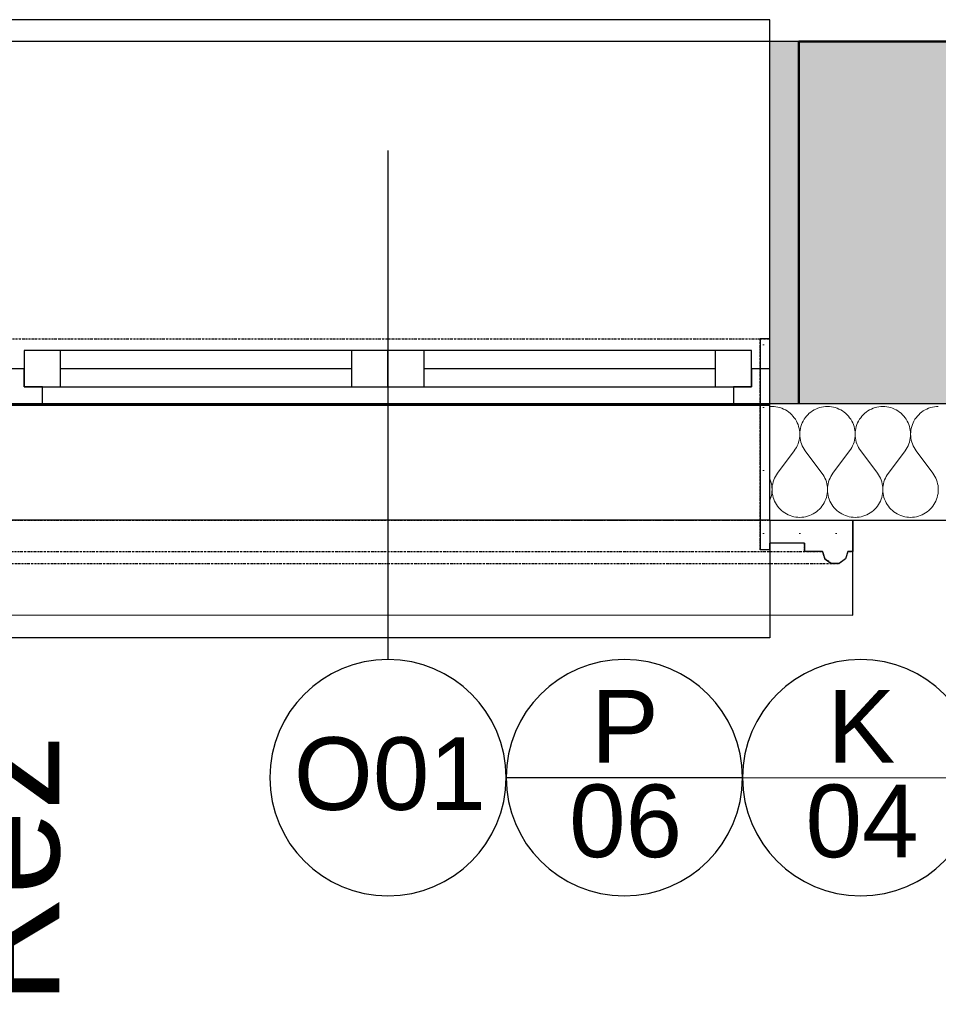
# Model space of a CAD drawing. Header units: millimetres. Extents: x -25972 to 4435, y -2839 to 20217.
# Tile 25 of 110: x -14672 to -13410, y -474 to 880. Entities that reach past the tile are written whole.
import ezdxf

# ---------------------------------------------------------------- set-up
doc = ezdxf.new("R2010")
doc.units = ezdxf.units.MM
doc.header["$MEASUREMENT"] = 0
for name, pattern in [('Wipeout_Contour', [1000, 0, -1000]), ('Čerchovaná M', [4.5, 2.5, -0.85, 0.3, -0.85]), ('Čerchovaná S', [3.5, 1.5, -0.85, 0.3, -0.85])]:
    doc.linetypes.add(name, pattern=pattern)
for name, color, linetype in [('7._POHLED ZÁPADNÍ_2_3D prvky fasada nove', 7, 'Continuous'), ('7._POHLED ZÁPADNÍ_2_Konstrukce - nosné', 7, 'Continuous'), ('7._POHLED ZÁPADNÍ_2_Nové_3D prvky fasada nove', 7, 'Continuous'), ('7._POHLED ZÁPADNÍ_2_Nové_Konstrukce - nosné', 7, 'Continuous'), ('7._POHLED ZÁPADNÍ_2_Nové_Otvory – Okna', 7, 'Continuous'), ('7._POHLED ZÁPADNÍ_2_Nové_Otvory – Značky oken', 7, 'Continuous'), ('7._POHLED ZÁPADNÍ_2_Nové_Výplně – Řezové', 7, 'Continuous'), ('7._POHLED ZÁPADNÍ_2_Otvory – Značky oken', 7, 'Continuous'), ('7._POHLED ZÁPADNÍ_2_Výplně – Řezové', 7, 'Continuous'), ('7._POHLED ZÁPADNÍ_2_Značky - řezy', 7, 'Continuous')]:
    doc.layers.add(name, color=color, linetype=linetype)
doc.styles.add('GENEROVANÝ_STYL_1', font='txt')
doc.styles.add('GENEROVANÝ_STYL_2', font='txt')

# ---------------------------------------------------------------- blocks, each defined once
blk = doc.blocks.new('*X6', base_point=(-26263.1, -5016.6))
at = {"layer": '7._POHLED ZÁPADNÍ_2_Nové_Výplně – Řezové', "color": 21, "linetype": 'Continuous', "lineweight": 20, "true_color": 0xffaaaa}
for p, q in [((-13640.8, 347.9), (-13641.4, 347.8)), ((-13638.1, 348), (-13640.8, 347.9)), ((-13635.4, 347.9), (-13638.1, 348)), ((-13632.7, 347.6), (-13635.4, 347.9)), ((-13630, 347.1), (-13632.7, 347.6)), ((-13627.3, 346.5), (-13630, 347.1)), ((-13624.8, 345.6), (-13627.3, 346.5)), ((-13622.3, 344.6), (-13624.8, 345.6)), ((-13619.8, 343.3), (-13622.3, 344.6)), ((-13617.5, 342), (-13619.8, 343.3)), ((-13615.2, 340.4), (-13617.5, 342)), ((-13613.1, 338.7), (-13615.2, 340.4)), ((-13611.1, 336.8), (-13613.1, 338.7)), ((-13586.9, 338.7), (-13588.8, 336.8)), ((-13584.7, 340.4), (-13586.9, 338.7)), ((-13582.5, 342), (-13584.7, 340.4)), ((-13580.2, 343.3), (-13582.5, 342)), ((-13577.7, 344.6), (-13580.2, 343.3)), ((-13575.2, 345.6), (-13577.7, 344.6)), ((-13572.6, 346.5), (-13575.2, 345.6)), ((-13570, 347.1), (-13572.6, 346.5)), ((-13567.3, 347.6), (-13570, 347.1)), ((-13564.6, 347.9), (-13567.3, 347.6)), ((-13561.9, 348), (-13564.6, 347.9)), ((-13559.2, 347.9), (-13561.9, 348)), ((-13556.5, 347.6), (-13559.2, 347.9)), ((-13553.8, 347.1), (-13556.5, 347.6)), ((-13551.2, 346.5), (-13553.8, 347.1)), ((-13548.6, 345.6), (-13551.2, 346.5)), ((-13546.1, 344.6), (-13548.6, 345.6)), ((-13543.6, 343.3), (-13546.1, 344.6)), ((-13541.3, 341.9), (-13543.6, 343.3)), ((-13539.1, 340.4), (-13541.3, 341.9)), ((-13536.9, 338.7), (-13539.1, 340.4)), ((-13535, 336.8), (-13536.9, 338.7)), ((-13510.7, 338.7), (-13512.7, 336.8)), ((-13508.5, 340.4), (-13510.7, 338.7)), ((-13506.3, 341.9), (-13508.5, 340.4)), ((-13504, 343.3), (-13506.3, 341.9)), ((-13501.5, 344.6), (-13504, 343.3)), ((-13499, 345.6), (-13501.5, 344.6)), ((-13496.4, 346.5), (-13499, 345.6)), ((-13493.8, 347.1), (-13496.4, 346.5)), ((-13491.1, 347.6), (-13493.8, 347.1)), ((-13488.4, 347.9), (-13491.1, 347.6)), ((-13485.7, 348), (-13488.4, 347.9)), ((-13483, 347.9), (-13485.7, 348)), ((-13480.3, 347.6), (-13483, 347.9)), ((-13477.6, 347.1), (-13480.3, 347.6)), ((-13475, 346.5), (-13477.6, 347.1)), ((-13472.4, 345.6), (-13475, 346.5)), ((-13469.9, 344.6), (-13472.4, 345.6)), ((-13467.4, 343.3), (-13469.9, 344.6)), ((-13465.1, 341.9), (-13467.4, 343.3)), ((-13462.9, 340.4), (-13465.1, 341.9)), ((-13460.8, 338.7), (-13462.9, 340.4)), ((-13458.8, 336.8), (-13460.8, 338.7)), ((-13434.5, 338.7), (-13436.5, 336.8)), ((-13432.4, 340.4), (-13434.5, 338.7)), ((-13430.1, 341.9), (-13432.4, 340.4)), ((-13427.8, 343.3), (-13430.1, 341.9)), ((-13425.3, 344.6), (-13427.8, 343.3)), ((-13422.8, 345.6), (-13425.3, 344.6)), ((-13420.3, 346.5), (-13422.8, 345.6)), ((-13417.6, 347.1), (-13420.3, 346.5)), ((-13414.9, 347.6), (-13417.6, 347.1)), ((-13412.2, 347.9), (-13414.9, 347.6)), ((-13409.5, 348), (-13412.2, 347.9)), ((-13609.3, 334.8), (-13611.1, 336.8)), ((-13607.6, 332.7), (-13609.3, 334.8)), ((-13606, 330.5), (-13607.6, 332.7)), ((-13604.6, 328.1), (-13606, 330.5)), ((-13603.4, 325.7), (-13604.6, 328.1)), ((-13602.4, 323.2), (-13603.4, 325.7)), ((-13596.6, 325.7), (-13597.6, 323.2)), ((-13595.3, 328.1), (-13596.6, 325.7)), ((-13594, 330.5), (-13595.3, 328.1)), ((-13592.4, 332.7), (-13594, 330.5)), ((-13590.7, 334.8), (-13592.4, 332.7)), ((-13588.8, 336.8), (-13590.7, 334.8)), ((-13533.1, 334.8), (-13535, 336.8)), ((-13531.4, 332.7), (-13533.1, 334.8)), ((-13529.8, 330.5), (-13531.4, 332.7)), ((-13528.5, 328.1), (-13529.8, 330.5)), ((-13527.2, 325.7), (-13528.5, 328.1)), ((-13526.2, 323.2), (-13527.2, 325.7)), ((-13520.4, 325.7), (-13521.4, 323.2)), ((-13519.1, 328.1), (-13520.4, 325.7)), ((-13517.8, 330.5), (-13519.1, 328.1)), ((-13516.2, 332.7), (-13517.8, 330.5)), ((-13514.5, 334.8), (-13516.2, 332.7)), ((-13512.7, 336.8), (-13514.5, 334.8)), ((-13456.9, 334.8), (-13458.8, 336.8)), ((-13455.2, 332.7), (-13456.9, 334.8)), ((-13453.6, 330.5), (-13455.2, 332.7)), ((-13452.3, 328.1), (-13453.6, 330.5)), ((-13451, 325.7), (-13452.3, 328.1)), ((-13450, 323.2), (-13451, 325.7)), ((-13444.2, 325.7), (-13445.2, 323.2)), ((-13443, 328.1), (-13444.2, 325.7)), ((-13441.6, 330.5), (-13443, 328.1)), ((-13440, 332.7), (-13441.6, 330.5)), ((-13438.3, 334.8), (-13440, 332.7)), ((-13436.5, 336.8), (-13438.3, 334.8)), ((-13601.5, 320.6), (-13602.4, 323.2)), ((-13600.9, 318), (-13601.5, 320.6)), ((-13600.4, 315.3), (-13600.9, 318)), ((-13600.1, 312.6), (-13600.4, 315.3)), ((-13600, 309.9), (-13600.1, 312.6)), ((-13599.9, 312.6), (-13600, 309.9)), ((-13599.6, 315.3), (-13599.9, 312.6)), ((-13599.1, 318), (-13599.6, 315.3)), ((-13598.5, 320.6), (-13599.1, 318)), ((-13597.6, 323.2), (-13598.5, 320.6)), ((-13525.3, 320.6), (-13526.2, 323.2)), ((-13524.7, 318), (-13525.3, 320.6)), ((-13524.2, 315.3), (-13524.7, 318)), ((-13523.9, 312.6), (-13524.2, 315.3)), ((-13523.8, 309.9), (-13523.9, 312.6)), ((-13523.7, 312.6), (-13523.8, 309.9)), ((-13523.4, 315.3), (-13523.7, 312.6)), ((-13522.9, 318), (-13523.4, 315.3)), ((-13522.3, 320.6), (-13522.9, 318)), ((-13521.4, 323.2), (-13522.3, 320.6)), ((-13449.1, 320.6), (-13450, 323.2)), ((-13448.5, 318), (-13449.1, 320.6)), ((-13448, 315.3), (-13448.5, 318)), ((-13447.7, 312.6), (-13448, 315.3)), ((-13447.6, 309.9), (-13447.7, 312.6)), ((-13447.5, 312.6), (-13447.6, 309.9)), ((-13447.2, 315.3), (-13447.5, 312.6)), ((-13446.7, 318), (-13447.2, 315.3)), ((-13446.1, 320.6), (-13446.7, 318)), ((-13445.2, 323.2), (-13446.1, 320.6)), ((-13602.4, 296.6), (-13601.5, 299.1)), ((-13601.5, 299.1), (-13600.9, 301.8)), ((-13600.9, 301.8), (-13600.4, 304.5)), ((-13600.4, 304.5), (-13600.1, 307.2)), ((-13600.1, 307.2), (-13600, 309.9)), ((-13600, 309.9), (-13599.9, 307.2)), ((-13599.9, 307.2), (-13599.6, 304.5)), ((-13599.6, 304.5), (-13599.1, 301.8)), ((-13599.1, 301.8), (-13598.4, 299.1)), ((-13598.4, 299.1), (-13597.6, 296.6)), ((-13526.2, 296.6), (-13525.4, 299.1)), ((-13525.4, 299.1), (-13524.7, 301.8)), ((-13524.7, 301.8), (-13524.2, 304.5)), ((-13524.2, 304.5), (-13523.9, 307.2)), ((-13523.9, 307.2), (-13523.8, 309.9)), ((-13523.8, 309.9), (-13523.7, 307.2)), ((-13523.7, 307.2), (-13523.4, 304.5)), ((-13523.4, 304.5), (-13522.9, 301.8)), ((-13522.9, 301.8), (-13522.3, 299.1)), ((-13522.3, 299.1), (-13521.4, 296.6)), ((-13450, 296.6), (-13449.2, 299.1)), ((-13449.2, 299.1), (-13448.5, 301.8)), ((-13448.5, 301.8), (-13448, 304.5)), ((-13448, 304.5), (-13447.7, 307.2)), ((-13447.7, 307.2), (-13447.6, 309.9)), ((-13447.6, 309.9), (-13447.5, 307.2)), ((-13447.5, 307.2), (-13447.2, 304.5)), ((-13447.2, 304.5), (-13446.7, 301.8)), ((-13446.7, 301.8), (-13446.1, 299.1)), ((-13446.1, 299.1), (-13445.2, 296.6)), ((-13630.5, 256.6), (-13607.6, 287.1)), ((-13607.6, 287.1), (-13606.1, 289.3)), ((-13606.1, 289.3), (-13604.7, 291.6)), ((-13604.7, 291.6), (-13603.4, 294.1)), ((-13603.4, 294.1), (-13602.4, 296.6)), ((-13597.6, 296.6), (-13596.5, 294.1)), ((-13596.5, 294.1), (-13595.3, 291.6)), ((-13595.3, 291.6), (-13593.9, 289.3)), ((-13593.9, 289.3), (-13592.4, 287.1)), ((-13569.5, 256.6), (-13592.4, 287.1)), ((-13554.3, 256.6), (-13531.4, 287)), ((-13531.4, 287), (-13529.9, 289.3)), ((-13529.9, 289.3), (-13528.5, 291.6)), ((-13528.5, 291.6), (-13527.3, 294.1)), ((-13527.3, 294.1), (-13526.2, 296.6)), ((-13521.4, 296.6), (-13520.3, 294.1)), ((-13520.3, 294.1), (-13519.1, 291.6)), ((-13519.1, 291.6), (-13517.7, 289.3)), ((-13517.7, 289.3), (-13516.2, 287)), ((-13493.3, 256.6), (-13516.2, 287)), ((-13478.1, 256.6), (-13455.2, 287)), ((-13455.2, 287), (-13453.7, 289.3)), ((-13453.7, 289.3), (-13452.3, 291.6)), ((-13452.3, 291.6), (-13451.1, 294.1)), ((-13451.1, 294.1), (-13450, 296.6)), ((-13445.2, 296.6), (-13444.2, 294.1)), ((-13444.2, 294.1), (-13442.9, 291.6)), ((-13442.9, 291.6), (-13441.5, 289.3)), ((-13441.5, 289.3), (-13440, 287)), ((-13417.1, 256.6), (-13440, 287)), ((-13640.5, 247.1), (-13641.5, 249.3)), ((-13639.6, 244.5), (-13640.5, 247.1)), ((-13639, 241.8), (-13639.6, 244.5)), ((-13636.5, 244.5), (-13637.2, 241.8)), ((-13635.7, 247.1), (-13636.5, 244.5)), ((-13634.6, 249.6), (-13635.7, 247.1)), ((-13633.4, 252), (-13634.6, 249.6)), ((-13632, 254.3), (-13633.4, 252)), ((-13630.5, 256.6), (-13632, 254.3)), ((-13568, 254.3), (-13569.5, 256.6)), ((-13566.6, 252), (-13568, 254.3)), ((-13565.4, 249.6), (-13566.6, 252)), ((-13564.3, 247.1), (-13565.4, 249.6)), ((-13563.4, 244.5), (-13564.3, 247.1)), ((-13562.8, 241.8), (-13563.4, 244.5)), ((-13560.3, 244.5), (-13561, 241.8)), ((-13559.5, 247.1), (-13560.3, 244.5)), ((-13558.4, 249.6), (-13559.5, 247.1)), ((-13557.2, 252), (-13558.4, 249.6)), ((-13555.8, 254.3), (-13557.2, 252)), ((-13554.3, 256.6), (-13555.8, 254.3)), ((-13491.8, 254.3), (-13493.3, 256.6)), ((-13490.4, 252), (-13491.8, 254.3)), ((-13489.2, 249.6), (-13490.4, 252)), ((-13488.1, 247.1), (-13489.2, 249.6)), ((-13487.3, 244.5), (-13488.1, 247.1)), ((-13486.6, 241.8), (-13487.3, 244.5)), ((-13484.2, 244.5), (-13484.8, 241.8)), ((-13483.3, 247.1), (-13484.2, 244.5)), ((-13482.3, 249.6), (-13483.3, 247.1)), ((-13481, 252), (-13482.3, 249.6)), ((-13479.6, 254.3), (-13481, 252)), ((-13478.1, 256.6), (-13479.6, 254.3)), ((-13415.6, 254.3), (-13417.1, 256.6)), ((-13414.2, 252), (-13415.6, 254.3)), ((-13413, 249.6), (-13414.2, 252)), ((-13411.9, 247.1), (-13413, 249.6)), ((-13411.1, 244.5), (-13411.9, 247.1)), ((-13410.4, 241.8), (-13411.1, 244.5)), ((-13638.5, 239.2), (-13639, 241.8)), ((-13638.2, 236.5), (-13638.5, 239.2)), ((-13638.5, 228.3), (-13638.2, 231)), ((-13638.1, 233.7), (-13638.2, 236.5)), ((-13638.2, 231), (-13638.1, 233.7)), ((-13638, 236.5), (-13638.1, 233.7)), ((-13638.1, 233.7), (-13638, 231)), ((-13637.7, 239.2), (-13638, 236.5)), ((-13638, 231), (-13637.7, 228.3)), ((-13637.2, 241.8), (-13637.7, 239.2)), ((-13562.3, 239.2), (-13562.8, 241.8)), ((-13562, 236.5), (-13562.3, 239.2)), ((-13562.3, 228.3), (-13562, 231)), ((-13561.9, 233.7), (-13562, 236.5)), ((-13562, 231), (-13561.9, 233.7)), ((-13561.8, 236.5), (-13561.9, 233.7)), ((-13561.9, 233.7), (-13561.8, 231)), ((-13561.5, 239.2), (-13561.8, 236.5)), ((-13561.8, 231), (-13561.5, 228.3)), ((-13561, 241.8), (-13561.5, 239.2)), ((-13486.1, 239.2), (-13486.6, 241.8)), ((-13485.8, 236.5), (-13486.1, 239.2)), ((-13486.1, 228.3), (-13485.8, 231)), ((-13485.7, 233.7), (-13485.8, 236.5)), ((-13485.8, 231), (-13485.7, 233.7)), ((-13485.6, 236.5), (-13485.7, 233.7)), ((-13485.7, 233.7), (-13485.6, 231)), ((-13485.3, 239.2), (-13485.6, 236.5)), ((-13485.6, 231), (-13485.3, 228.3)), ((-13484.8, 241.8), (-13485.3, 239.2)), ((-13409.9, 239.2), (-13410.4, 241.8)), ((-13409.6, 236.5), (-13409.9, 239.2)), ((-13409.9, 228.3), (-13409.6, 231)), ((-13409.5, 233.7), (-13409.6, 236.5)), ((-13409.6, 231), (-13409.5, 233.7)), ((-13641.5, 218.1), (-13640.5, 220.4)), ((-13640.5, 220.4), (-13639.6, 223)), ((-13639.6, 223), (-13639, 225.6)), ((-13639, 225.6), (-13638.5, 228.3)), ((-13637.7, 228.3), (-13637.2, 225.6)), ((-13637.2, 225.6), (-13636.6, 223)), ((-13636.6, 223), (-13635.7, 220.4)), ((-13635.7, 220.4), (-13634.7, 217.9)), ((-13634.7, 217.9), (-13633.4, 215.5)), ((-13566.6, 215.5), (-13565.3, 217.9)), ((-13565.3, 217.9), (-13564.3, 220.4)), ((-13564.3, 220.4), (-13563.4, 223)), ((-13563.4, 223), (-13562.8, 225.6)), ((-13562.8, 225.6), (-13562.3, 228.3)), ((-13561.5, 228.3), (-13561, 225.6)), ((-13561, 225.6), (-13560.4, 223)), ((-13560.4, 223), (-13559.5, 220.4)), ((-13559.5, 220.4), (-13558.5, 217.9)), ((-13558.5, 217.9), (-13557.2, 215.5)), ((-13490.4, 215.5), (-13489.1, 217.9)), ((-13489.1, 217.9), (-13488.1, 220.4)), ((-13488.1, 220.4), (-13487.2, 223)), ((-13487.2, 223), (-13486.6, 225.6)), ((-13486.6, 225.6), (-13486.1, 228.3)), ((-13485.3, 228.3), (-13484.8, 225.6)), ((-13484.8, 225.6), (-13484.2, 223)), ((-13484.2, 223), (-13483.3, 220.4)), ((-13483.3, 220.4), (-13482.3, 217.9)), ((-13482.3, 217.9), (-13481.1, 215.5)), ((-13414.2, 215.5), (-13413, 217.9)), ((-13413, 217.9), (-13411.9, 220.4)), ((-13411.9, 220.4), (-13411.1, 223)), ((-13411.1, 223), (-13410.4, 225.6)), ((-13410.4, 225.6), (-13409.9, 228.3)), ((-13633.4, 215.5), (-13632.1, 213.1)), ((-13632.1, 213.1), (-13630.5, 210.9)), ((-13630.5, 210.9), (-13628.8, 208.8)), ((-13628.8, 208.8), (-13626.9, 206.8)), ((-13626.9, 206.8), (-13625, 204.9)), ((-13625, 204.9), (-13622.8, 203.2)), ((-13622.8, 203.2), (-13620.6, 201.7)), ((-13579.4, 201.7), (-13577.2, 203.2)), ((-13577.2, 203.2), (-13575, 204.9)), ((-13575, 204.9), (-13573, 206.8)), ((-13573, 206.8), (-13571.2, 208.8)), ((-13571.2, 208.8), (-13569.5, 210.9)), ((-13569.5, 210.9), (-13567.9, 213.1)), ((-13567.9, 213.1), (-13566.6, 215.5)), ((-13557.2, 215.5), (-13555.9, 213.1)), ((-13555.9, 213.1), (-13554.3, 210.9)), ((-13554.3, 210.9), (-13552.6, 208.8)), ((-13552.6, 208.8), (-13550.8, 206.8)), ((-13550.8, 206.8), (-13548.8, 204.9)), ((-13548.8, 204.9), (-13546.6, 203.2)), ((-13546.6, 203.2), (-13544.4, 201.7)), ((-13503.2, 201.7), (-13501, 203.2)), ((-13501, 203.2), (-13498.8, 204.9)), ((-13498.8, 204.9), (-13496.9, 206.8)), ((-13496.9, 206.8), (-13495, 208.8)), ((-13495, 208.8), (-13493.3, 210.9)), ((-13493.3, 210.9), (-13491.7, 213.1)), ((-13491.7, 213.1), (-13490.4, 215.5)), ((-13481.1, 215.5), (-13479.7, 213.1)), ((-13479.7, 213.1), (-13478.1, 210.9)), ((-13478.1, 210.9), (-13476.4, 208.8)), ((-13476.4, 208.8), (-13474.6, 206.8)), ((-13474.6, 206.8), (-13472.6, 204.9)), ((-13472.6, 204.9), (-13470.5, 203.2)), ((-13470.5, 203.2), (-13468.2, 201.7)), ((-13427, 201.7), (-13424.8, 203.2)), ((-13424.8, 203.2), (-13422.7, 204.9)), ((-13422.7, 204.9), (-13420.7, 206.8)), ((-13420.7, 206.8), (-13418.8, 208.8)), ((-13418.8, 208.8), (-13417.1, 210.9)), ((-13417.1, 210.9), (-13415.6, 213.1)), ((-13415.6, 213.1), (-13414.2, 215.5)), ((-13620.6, 201.7), (-13618.3, 200.3)), ((-13618.3, 200.3), (-13615.8, 199.1)), ((-13615.8, 199.1), (-13613.3, 198)), ((-13613.3, 198), (-13610.7, 197.2)), ((-13610.7, 197.2), (-13608.1, 196.5)), ((-13608.1, 196.5), (-13605.4, 196)), ((-13605.4, 196), (-13602.7, 195.7)), ((-13602.7, 195.7), (-13600, 195.6)), ((-13600, 195.6), (-13597.3, 195.7)), ((-13597.3, 195.7), (-13594.6, 196)), ((-13594.6, 196), (-13591.9, 196.5)), ((-13591.9, 196.5), (-13589.3, 197.2)), ((-13589.3, 197.2), (-13586.7, 198)), ((-13586.7, 198), (-13584.2, 199.1)), ((-13584.2, 199.1), (-13581.7, 200.3)), ((-13581.7, 200.3), (-13579.4, 201.7)), ((-13544.4, 201.7), (-13542.1, 200.3)), ((-13542.1, 200.3), (-13539.6, 199.1)), ((-13539.6, 199.1), (-13537.1, 198)), ((-13537.1, 198), (-13534.5, 197.2)), ((-13534.5, 197.2), (-13531.9, 196.5)), ((-13531.9, 196.5), (-13529.2, 196)), ((-13529.2, 196), (-13526.5, 195.7)), ((-13526.5, 195.7), (-13523.8, 195.6)), ((-13523.8, 195.6), (-13521.1, 195.7)), ((-13521.1, 195.7), (-13518.4, 196)), ((-13518.4, 196), (-13515.7, 196.5)), ((-13515.7, 196.5), (-13513.1, 197.2)), ((-13513.1, 197.2), (-13510.5, 198)), ((-13510.5, 198), (-13508, 199.1)), ((-13508, 199.1), (-13505.5, 200.3)), ((-13505.5, 200.3), (-13503.2, 201.7)), ((-13468.2, 201.7), (-13465.9, 200.3)), ((-13465.9, 200.3), (-13463.4, 199.1)), ((-13463.4, 199.1), (-13460.9, 198)), ((-13460.9, 198), (-13458.4, 197.2)), ((-13458.4, 197.2), (-13455.7, 196.5)), ((-13455.7, 196.5), (-13453, 196)), ((-13453, 196), (-13450.3, 195.7)), ((-13450.3, 195.7), (-13447.6, 195.6)), ((-13447.6, 195.6), (-13444.9, 195.7)), ((-13444.9, 195.7), (-13442.2, 196)), ((-13442.2, 196), (-13439.5, 196.5)), ((-13439.5, 196.5), (-13436.9, 197.2)), ((-13436.9, 197.2), (-13434.3, 198)), ((-13434.3, 198), (-13431.8, 199.1)), ((-13431.8, 199.1), (-13429.4, 200.3)), ((-13429.4, 200.3), (-13427, 201.7))]:
    blk.add_line(p, q, dxfattribs=at)

msp = doc.modelspace()

# ---------------------------------------------------------------- linework, layer by layer
at = {"layer": '7._POHLED ZÁPADNÍ_2_Konstrukce - nosné', "color": 7, "linetype": 'Continuous', "lineweight": 50}
for p, q in [((-13601.2, 550), (-13601.2, 850)), ((-13601.2, 500), (-13601.2, 550))]:
    msp.add_line(p, q, dxfattribs=at)
at = {"layer": '7._POHLED ZÁPADNÍ_2_Konstrukce - nosné', "color": 7, "linetype": 'Continuous', "lineweight": 50, "flags": 128}
msp.add_lwpolyline([(-12482.4, 850), (-13601.2, 850)], dxfattribs=at)
at = {"layer": '7._POHLED ZÁPADNÍ_2_Nové_3D prvky fasada nove', "color": 1, "linetype": 'Continuous', "lineweight": 25}
msp.add_line((-14806.7, 61.5), (-13527.2, 61.1), dxfattribs=at)
at = {"layer": '7._POHLED ZÁPADNÍ_2_Nové_3D prvky fasada nove', "color": 1, "linetype": 'Continuous', "lineweight": 25, "flags": 128}
msp.add_lwpolyline([(-13601.2, 850), (-13641.2, 850)], dxfattribs=at)
at = {"layer": '7._POHLED ZÁPADNÍ_2_Nové_3D prvky fasada nove', "color": 1, "linetype": 'Čerchovaná M', "lineweight": 25, "flags": 128}
for points in [[(-14691.5, 441.1), (-13641.5, 441.1)], [(-13641.5, 441.1), (-13641.5, 191.8)], [(-14805.7, 191.8), (-13527.2, 191.8)], [(-13527.2, 191.8), (-13527.2, 148.7)], [(-14805.7, 148.7), (-13527.2, 148.7)], [(-13537, 138.5), (-13545.8, 132.1)], [(-13533.7, 148.7), (-13537, 138.5)], [(-14787.1, 132.1), (-13545.8, 132.1)]]:
    msp.add_lwpolyline(points, dxfattribs=at)
at = {"layer": '7._POHLED ZÁPADNÍ_2_Nové_Otvory – Okna', "color": 1, "linetype": 'Continuous', "lineweight": 25}
for p, q in [((-13641.2, 880.1), (-14691.2, 880.1)), ((-13641.2, 850), (-13641.2, 880.1)), ((-13641.2, 850), (-14691.2, 850.1)), ((-14616.2, 425.1), (-14666.2, 425.1)), ((-14666.2, 425.1), (-14666.2, 375.1)), ((-14216.2, 425.1), (-14616.2, 425.1)), ((-14616.2, 375.1), (-14616.2, 425.1)), ((-14216.2, 425.1), (-14616.2, 425.1)), ((-14166.2, 425.1), (-14216.2, 425.1)), ((-14216.2, 425.1), (-14216.2, 375.1)), ((-14116.2, 425.1), (-14166.2, 425.1)), ((-14166.2, 425.1), (-14166.2, 375.1)), ((-14166.2, 375.1), (-14166.2, 425.1)), ((-13716.2, 425.1), (-14116.2, 425.1)), ((-14116.2, 375.1), (-14116.2, 425.1)), ((-13716.2, 425.1), (-14116.2, 425.1)), ((-13666.2, 425.1), (-13716.2, 425.1)), ((-13716.2, 425.1), (-13716.2, 375.1)), ((-13666.2, 375.1), (-13666.2, 425.1)), ((-14666.2, 400.1), (-14691.2, 400.1)), ((-14666.2, 375.1), (-14666.2, 400.1)), ((-14216.2, 400.1), (-14616.2, 400.1)), ((-13716.2, 400.1), (-14116.2, 400.1)), ((-13666.2, 400), (-13666.2, 375.1)), ((-14641.2, 375.1), (-14666.2, 375.1)), ((-14666.2, 375.1), (-14616.2, 375.1)), ((-14641.2, 350.1), (-14641.2, 375.1)), ((-14616.2, 375.1), (-14216.2, 375.1)), ((-14216.2, 375.1), (-14166.2, 375.1)), ((-14166.2, 375.1), (-14116.2, 375.1)), ((-14116.2, 375.1), (-13716.2, 375.1)), ((-13716.2, 375.1), (-13666.2, 375.1)), ((-13666.2, 375.1), (-13691.2, 375.1)), ((-13691.2, 375.1), (-13691.2, 350)), ((-14691.2, 350.1), (-14641.2, 350.1)), ((-14641.2, 350.1), (-14166.2, 350.1)), ((-14166.2, 350.1), (-13691.2, 350)), ((-13641.2, 30), (-14691.2, 30.1))]:
    msp.add_line(p, q, dxfattribs=at)
at = {"layer": '7._POHLED ZÁPADNÍ_2_Nové_Otvory – Značky oken', "color": 1, "linetype": 'Continuous', "lineweight": 25}
for p, q in [((-14166.2, 700.1), (-14166.2, 0.1)), ((-14003.7, -162.4), (-13678.7, -162.4)), ((-13678.7, -162.4), (-13353.7, -162.5))]:
    msp.add_line(p, q, dxfattribs=at)
at = {"layer": '7._POHLED ZÁPADNÍ_2_Nové_Otvory – Značky oken', "color": 1, "linetype": 'Continuous', "lineweight": 25, "flags": 128}
for points in [[(-14003.7, -162.4, 1), (-14328.7, -162.4, 1)], [(-13678.7, -162.4, 1), (-14003.7, -162.4, 1)], [(-13353.7, -162.5, 1), (-13678.7, -162.4, 1)]]:
    msp.add_lwpolyline(points, format="xyb", close=True, dxfattribs=at)

# ---------------------------------------------------------------- texts
at = {"layer": '7._POHLED ZÁPADNÍ_2_Otvory – Značky oken', "color": 1, "linetype": 'Continuous', "lineweight": 25, "char_height": 100, "attachment_point": 4, "rotation": 359.9986, "style": 'GENEROVANÝ_STYL_1'}
for s, insert in [('\\A1;{\\pql;\\pt0;\\fArial|b0|i0|c238|p38;P}', (-13886.9, -91.7)), ('\\A1;{\\pql;\\pt0;\\fArial|b0|i0|c238|p38;K}', (-13561.9, -91.7)), ('\\A1;{\\pql;\\pt0;\\fArial|b0|i0|c238|p38;O01}', (-14295.6, -157.5)), ('\\A1;{\\pql;\\pt0;\\fArial|b0|i0|c238|p38;06}', (-13917.1, -222.5)), ('\\A1;{\\pql;\\pt0;\\fArial|b0|i0|c238|p38;04}', (-13592.1, -222.6))]:
    msp.add_mtext(s, dxfattribs=dict(at, insert=insert))
at = {"layer": '7._POHLED ZÁPADNÍ_2_Značky - řezy', "color": 154, "linetype": 'Continuous', "lineweight": 13, "insert": (-14616, -475), "char_height": 150, "attachment_point": 7, "rotation": 90, "line_spacing_factor": 0.818924, "style": 'GENEROVANÝ_STYL_2'}
msp.add_mtext('\\A1;{\\pql;\\pt0;\\fArial|b0|i0|c0|p38;A-A\\P\\pql;\\pt0;\\fArial|b0|i0|c0|p38;Řez}', dxfattribs=at)

# ---------------------------------------------------------------- next in the draw order: wipeouts: each hides what was drawn before it
at = {"color": 254, "linetype": 'Wipeout_Contour', "lineweight": 0, "ltscale": 217449.421413}
msp.add_wipeout([(-13641.5, 191.8), (-13641.5, 441.1), (-13654.2, 441.1), (-13654.2, 150.9), (-13641.5, 150.9), (-13641.5, 160.1), (-13593.6, 160.1), (-13593.6, 148.7), (-13568.7, 148.7), (-13565.3, 138.5), (-13556.6, 132.1), (-13545.8, 132.1), (-13537, 138.5), (-13533.7, 148.7), (-13527.2, 148.7), (-13527.2, 191.8)], dxfattribs=at).dxf.layer = '7._POHLED ZÁPADNÍ_2_Nové_Výplně – Řezové'

# ---------------------------------------------------------------- next in the draw order: hatches: boundary and pattern name
at = {"layer": '7._POHLED ZÁPADNÍ_2_Nové_Výplně – Řezové', "linetype": 'Continuous', "lineweight": 0, "true_color": 0xf2b2b2}
msp.add_hatch(color=9, dxfattribs=at).paths.add_polyline_path([(-13641.2, 850), (-13641.2, 350), (-13601.2, 350), (-13601.2, 850)])
at = {"layer": '7._POHLED ZÁPADNÍ_2_Nové_Výplně – Řezové', "linetype": 'Continuous', "lineweight": 20, "true_color": 0xffaaaa}
h = msp.add_hatch(dxfattribs=at)
h.set_pattern_fill('Omítka_01_0002', color=21, style=0, pattern_type=2)
h.set_pattern_definition([(0, (0, -9e-13), (0, 86.60254), [0, -50]), (0, (25, 43.3), (0, 86.60254), [0, -50])])
h.paths.add_polyline_path([(-13641.5, 191.8), (-13641.5, 441.1), (-13654.2, 441.1), (-13654.2, 150.9), (-13641.5, 150.9), (-13641.5, 160.1), (-13593.6, 160.1), (-13593.6, 148.7), (-13568.7, 148.7), (-13565.3, 138.5), (-13556.6, 132.1), (-13545.8, 132.1), (-13537, 138.5), (-13533.7, 148.7), (-13527.2, 148.7), (-13527.2, 191.8)])
at = {"layer": '7._POHLED ZÁPADNÍ_2_Výplně – Řezové', "linetype": 'Continuous', "lineweight": 13}
msp.add_hatch(color=254, dxfattribs=at).paths.add_polyline_path([(-13601.2, 850), (-13601.2, 350), (-12482.4, 350), (-12482.4, 850)])

# ---------------------------------------------------------------- next in the draw order: linework, layer by layer
at = {"layer": '7._POHLED ZÁPADNÍ_2_Konstrukce - nosné', "color": 7, "linetype": 'Continuous', "lineweight": 50}
msp.add_line((-13601.2, 350), (-13601.2, 500), dxfattribs=at)
at = {"layer": '7._POHLED ZÁPADNÍ_2_Konstrukce - nosné', "color": 7, "linetype": 'Continuous', "lineweight": 50, "flags": 128}
msp.add_lwpolyline([(-13601.2, 350), (-12482.4, 350)], dxfattribs=at)
at = {"layer": '7._POHLED ZÁPADNÍ_2_Nové_3D prvky fasada nove', "color": 1, "linetype": 'Continuous', "lineweight": 25}
for p, q in [((-13641.5, 441.1), (-13654.2, 441.1)), ((-13654.2, 441.1), (-13654.2, 150.9)), ((-13641.5, 441.1), (-13641.5, 191.8)), ((-14806.7, 192.4), (-13527.2, 192)), ((-13527.2, 191.8), (-13641.5, 191.8)), ((-13527.2, 61.1), (-13527.2, 192)), ((-13527.2, 191.8), (-13527.2, 148.7)), ((-13641.5, 150.9), (-13654.2, 150.9)), ((-13641.5, 160.1), (-13641.5, 150.9)), ((-13593.6, 160.1), (-13641.5, 160.1)), ((-13593.6, 160.1), (-13593.6, 148.7)), ((-13568.7, 148.7), (-13593.6, 148.7)), ((-13568.7, 148.7), (-13565.3, 138.5)), ((-13565.3, 138.5), (-13556.6, 132.1)), ((-13537, 138.5), (-13545.8, 132.1)), ((-13533.7, 148.7), (-13537, 138.5)), ((-13527.2, 148.7), (-13533.7, 148.7)), ((-13545.8, 132.1), (-13556.6, 132.1))]:
    msp.add_line(p, q, dxfattribs=at)
at = {"layer": '7._POHLED ZÁPADNÍ_2_Nové_3D prvky fasada nove', "color": 1, "linetype": 'Čerchovaná S', "lineweight": 25}
msp.add_line((-14806.7, 192.2), (-13527.2, 191.8), dxfattribs=at)
at = {"layer": '7._POHLED ZÁPADNÍ_2_Nové_3D prvky fasada nove', "color": 1, "linetype": 'Continuous', "lineweight": 25, "flags": 128}
for points in [[(-13641.2, 350), (-13641.2, 850)], [(-13641.2, 350), (-13601.2, 350)]]:
    msp.add_lwpolyline(points, dxfattribs=at)
at = {"layer": '7._POHLED ZÁPADNÍ_2_Nové_3D prvky fasada nove', "color": 1, "linetype": 'Čerchovaná M', "lineweight": 25, "flags": 128}
for points in [[(-13654.2, 150.9), (-13654.2, 441.1)], [(-13654.2, 441.1), (-13641.5, 441.1)], [(-13641.5, 441.1), (-13641.5, 191.8)], [(-13641.5, 191.8), (-13527.2, 191.8)], [(-13527.2, 191.8), (-13527.2, 148.7)], [(-13641.5, 150.9), (-13654.2, 150.9)], [(-13641.5, 160.1), (-13641.5, 150.9)], [(-13593.6, 160.1), (-13641.5, 160.1)], [(-13593.6, 148.7), (-13593.6, 160.1)], [(-13568.7, 148.7), (-13593.6, 148.7)], [(-13565.3, 138.5), (-13568.7, 148.7)], [(-13556.6, 132.1), (-13565.3, 138.5)], [(-13537, 138.5), (-13545.8, 132.1)], [(-13533.7, 148.7), (-13537, 138.5)], [(-13527.2, 148.7), (-13533.7, 148.7)], [(-13545.8, 132.1), (-13556.6, 132.1)]]:
    msp.add_lwpolyline(points, dxfattribs=at)
at = {"layer": '7._POHLED ZÁPADNÍ_2_Nové_Otvory – Okna', "color": 1, "linetype": 'Continuous', "lineweight": 25}
for p, q in [((-13641.2, 400), (-13641.2, 850)), ((-13641.2, 400), (-13666.2, 400)), ((-13641.2, 350), (-13641.2, 400)), ((-13641.2, 350), (-13641.2, 400)), ((-13641.2, 350), (-14691.2, 350.1)), ((-13691.2, 350), (-13641.2, 350)), ((-13641.2, 350), (-13641.2, 30))]:
    msp.add_line(p, q, dxfattribs=at)

# ---------------------------------------------------------------- next in the draw order: wipeouts: each hides what was drawn before it
at = {"color": 254, "linetype": 'Wipeout_Contour', "lineweight": 0, "ltscale": 52258.883562}
msp.add_wipeout([(-13641.5, 191.8), (-12481.8, 191.8), (-12481.8, 351.8), (-13641.4, 351.8)], dxfattribs=at).dxf.layer = '7._POHLED ZÁPADNÍ_2_Nové_Výplně – Řezové'

# ---------------------------------------------------------------- next in the draw order: linework, layer by layer
at = {"layer": '7._POHLED ZÁPADNÍ_2_Nové_Konstrukce - nosné', "color": 1, "linetype": 'Continuous', "lineweight": 25}
for q in [(-13641.5, 191.8), (-13641.4, 351.8)]:
    msp.add_line((-13641.4, 441.8), q, dxfattribs=at)
at = {"layer": '7._POHLED ZÁPADNÍ_2_Nové_Konstrukce - nosné', "color": 1, "linetype": 'Continuous', "lineweight": 25, "flags": 128}
for points in [[(-12481.8, 351.8), (-13641.4, 351.8)], [(-13641.5, 191.8), (-12481.8, 191.8)]]:
    msp.add_lwpolyline(points, dxfattribs=at)
at = {"layer": '7._POHLED ZÁPADNÍ_2_Nové_Otvory – Okna', "color": 1, "linetype": 'Continuous', "lineweight": 25}
for p, q in [((-13641.4, 441.8), (-13641.5, 191.8)), ((-13641.4, 441.8), (-13641.4, 351.8)), ((-13641.4, 351.8), (-14691.4, 351.8)), ((-13641.5, 191.8), (-14691.5, 191.8))]:
    msp.add_line(p, q, dxfattribs=at)

# ---------------------------------------------------------------- next in the draw order: block references
at = {"layer": '7._POHLED ZÁPADNÍ_2_3D prvky fasada nove', "color": 9, "linetype": 'Continuous', "lineweight": 13}
msp.add_blockref('*X6', (-26263.1, -5016.6), dxfattribs=at)

doc.saveas('drawing.dxf')
